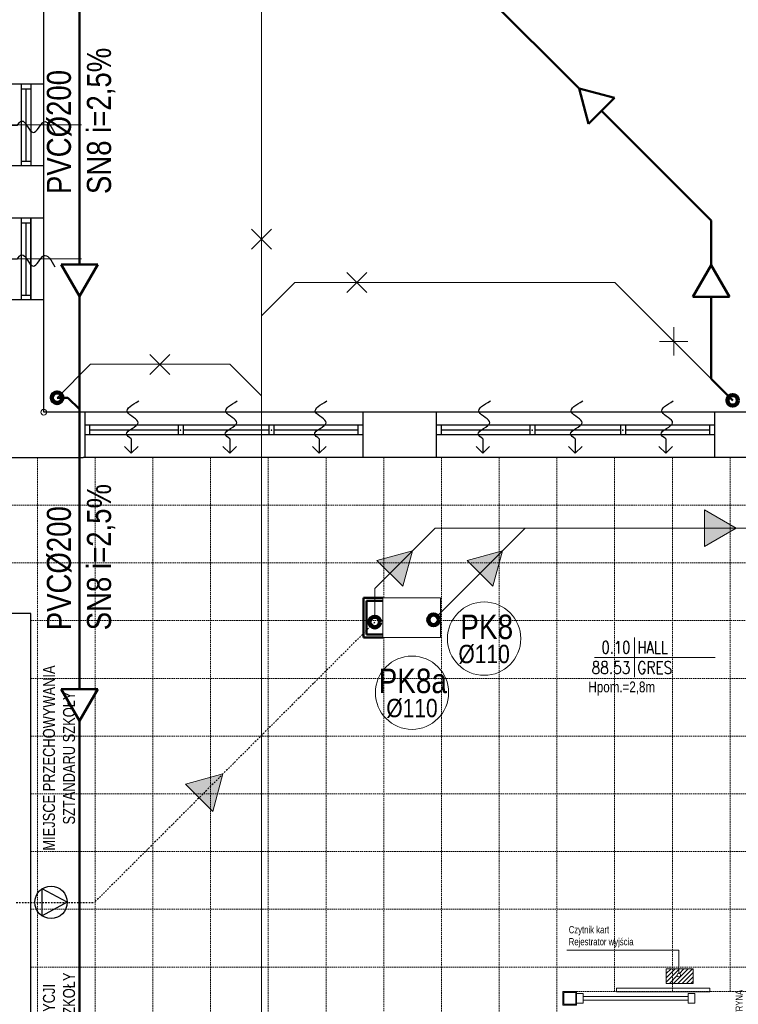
# Model space of a CAD drawing. Header units: millimetres. Extents: x -523 to 1404227, y -783705 to 1038705.
# Tile 97 of 256: x 438934 to 446405, y 124153 to 134384. Entities that reach past the tile are written whole.
import ezdxf
from ezdxf.enums import TextEntityAlignment as Align

# ---------------------------------------------------------------- set-up
doc = ezdxf.new("R2010")
doc.units = ezdxf.units.MM
for name, pattern in [('DASHDOT', [1, 0.5, -0.25, 0, -0.25]), ('DASHEDX2', [1.5, 1, -0.5]), ('DIVIDEX2', [2.5, 1, -0.5, 0, -0.5, 0, -0.5])]:
    doc.linetypes.add(name, pattern=pattern)
for name, color, linetype, lineweight in [('2. Obrys', 7, 'Continuous', 30), ('BA_KS_ist.', 34, 'Continuous', 13), ('BA_met', 7, 'Continuous', 18), ('Cienka', 7, 'Continuous', 18), ('mm_klima_PROJ', 86, 'Continuous', 35), ('MM_KS', 14, 'Continuous', 50), ('MM_KS_OPISY', 7, 'Continuous', 9), ('mm_SKROPLINY', 3, 'DASHDOT', 30), ('mm_sprężone', 7, 'Continuous', 50), ('mm_Wentylacja', 5, 'Continuous', 50), ('mm_wentylacja_bloki', 7, 'Continuous', 18), ('PG_PRZERYWANE_ŚREDNIE', 1, 'DASHEDX2', 18), ('PG_WIDOKOWE_CIENKIE', 7, 'Continuous', 18), ('PG_WYPOSAŻENIE', 1, 'Continuous', 18), ('Przekrojowa', 60, 'Continuous', 18)]:
    doc.layers.add(name, color=color, linetype=linetype, lineweight=lineweight)
doc.styles.add('BIKTC', font='bikromsw.shx', dxfattribs={"width": 0.8})
doc.styles.add('BIKWYM', font='BIKROMSW.SHX', dxfattribs={"width": 0.8})
doc.styles.add('ROMANS', font='romans', dxfattribs={"width": 0.7})
doc.styles.get("Standard").update_dxf_attribs({"font": 'arial.ttf'})

# ---------------------------------------------------------------- blocks, each defined once
blk = doc.blocks.new('A$C5416600d')
at = {"lineweight": 20}
for points in [[(0, 14), (14, 14), (14, 0), (0, 0)], [(0.8, 13.2), (13.2, 13.2), (13.2, 0.8), (0.8, 0.8)]]:
    blk.add_lwpolyline(points, close=True, dxfattribs=at)
blk = doc.blocks.new('bikmet')
blk.add_line((0, 1.65), (0, -1.65))
at = {"style": 'ROMANS', "width": 0.8}
blk.add_attdef('NRPOM', text='', height=1, dxfattribs=at).set_placement((-0.333, 0.333), align=Align.RIGHT)
blk.add_attdef('NWAPOM', (0.25, 0.333), '', height=1, dxfattribs=at)
blk.add_attdef('RAREA', text='', height=1.042, dxfattribs=at).set_placement((-0.333, -0.333), align=Align.TOP_RIGHT)
blk.add_attdef('PODLOGA', text='', height=1.042, dxfattribs=at).set_placement((0.25, -0.333), align=Align.TOP_LEFT)
blk = doc.blocks.new('podciecie')
at = {"layer": 'mm_Wentylacja', "color": 142, "lineweight": 30}
for p, q in [((23288, -37575.5), (23288, -37590.5)), ((23288, -37590.5), (23280.9, -37583.4)), ((23288, -37590.5), (23295.1, -37583.4))]:
    blk.add_line(p, q, dxfattribs=at)
blk.add_spline([(23288, -37575.5), (23283.2, -37570.7), (23295.2, -37558.8), (23284.2, -37547.8), (23295.8, -37536.2)], degree=3, dxfattribs=at)
blk = doc.blocks.new('A$C6810ecfa')
at = {"layer": 'BA_KS_ist.', "color": 18, "linetype": 'Continuous', "lineweight": 20, "ltscale": 25}
for centre in [(-1546.6, 816), (-844.3, 813.3), (-1216.4, 582.9), (-1155.3, 585.3)]:
    blk.add_circle(centre, 5.5, dxfattribs=at)
blk = doc.blocks.new('A$C31e338d0')
at = {"layer": 'PG_WYPOSAŻENIE'}
h = blk.add_hatch(dxfattribs=at)
h.set_pattern_fill('ANSI31', color=251, scale=10)
h.set_pattern_definition([(45, (-151815.126, 350132.616), (-22.4506403, 22.4506403), [])])
h.paths.add_polyline_path([(370395, 5651), (370395, 5604, -0.414214), (370414, 5585, -1), (370377, 5585, -0.414214), (370395, 5604), (370395, 5651), (370328, 5651), (370328, 5499), (370545, 5499), (370545, 5651)])
h.paths.add_polyline_path([(370328, 5651), (370265, 5651), (370265, 5499), (370328, 5499)])
for p, q in [((363793, 11434), (363793, 18429)), ((363793, 14844), (363323, 14844)), ((363558, 14844), (363558, 13994)), ((363658, 14844), (363658, 13994)), ((363658, 14839), (363658, 13999)), ((363558, 14794), (363658, 14794)), ((363608, 14794), (363608, 14044)), ((363558, 14044), (363658, 14044)), ((363793, 13994), (363323, 13994)), ((363793, 13452), (363323, 13452)), ((363558, 13452), (363558, 12602)), ((363658, 13452), (363658, 12602)), ((363658, 12609), (363658, 13444)), ((363558, 13402), (363658, 13402)), ((363608, 13402), (363608, 12652)), ((363793, 12602), (363323, 12602)), ((363558, 12652), (363658, 12652)), ((371133, 11434), (363793, 11434)), ((364223, 10964), (364223, 11434)), ((367113, 10964), (367113, 11434)), ((367878, 10964), (367878, 11434)), ((370768, 10964), (370768, 11434)), ((367113, 11299), (364223, 11299)), ((364273, 11199), (364273, 11299)), ((365192, 11299), (365192, 11199)), ((365242, 11299), (365242, 11199)), ((366135, 11299), (366135, 11199)), ((366185, 11299), (366185, 11199)), ((367063, 11199), (367063, 11299)), ((370768, 11299), (367878, 11299)), ((367928, 11199), (367928, 11299)), ((368847, 11299), (368847, 11199)), ((368897, 11299), (368897, 11199)), ((369790, 11299), (369790, 11199)), ((369840, 11299), (369840, 11199)), ((370718, 11199), (370718, 11299)), ((367113, 11199), (364223, 11199)), ((365192, 11249), (364273, 11249)), ((366135, 11249), (365242, 11249)), ((366135, 11249), (365242, 11249)), ((367063, 11249), (366185, 11249)), ((370768, 11199), (367878, 11199)), ((368847, 11249), (367928, 11249)), ((369790, 11249), (368897, 11249)), ((369790, 11249), (368897, 11249)), ((370718, 11249), (369840, 11249)), ((363323, 10964), (364203, 10964)), ((371663, 10964), (364203, 10964)), ((363658, 9344), (363373, 9344)), ((363658, 3029), (363658, 9344))]:
    blk.add_line(p, q)
at = {"lineweight": 20}
for p, q in [((364187, 14419), (363118, 14419)), ((364187, 13027), (363118, 13027)), ((367318, 9094), (367318, 9504)), ((367318, 9504), (367918, 9504)), ((367918, 9094), (367918, 9504)), ((367318, 9094), (367918, 9094)), ((369747, 5450), (370717, 5450)), ((369747, 5410), (369747, 5450)), ((370717, 5410), (370717, 5450)), ((369331, 5394), (369401, 5394)), ((369331, 5394), (369401, 5394)), ((369401, 5394), (369401, 5294)), ((369401, 5364), (370491, 5364)), ((369401, 5324), (370491, 5324)), ((369747, 5410), (370717, 5410)), ((370491, 5394), (370561, 5394)), ((370491, 5394), (370491, 5294)), ((370561, 5394), (370561, 5294)), ((369331, 5294), (369401, 5294)), ((370491, 5294), (370561, 5294))]:
    blk.add_line(p, q, dxfattribs=at)
for p in [(365217, 11249), (365217, 11249), (365217, 11249), (366160, 11249), (366160, 11249), (366160, 11249), (368872, 11249), (368872, 11249), (368872, 11249), (369815, 11249), (369815, 11249), (369815, 11249)]:
    blk.add_point(p)
at = {"layer": 'BA_met', "color": 18}
blk.add_line((369519, 8887), (370774, 8887), dxfattribs=at)
at = {"layer": 'PG_PRZERYWANE_ŚREDNIE', "color": 251, "lineweight": 15, "ltscale": 15}
for p, q in [((363728, 10964), (363728, 3164)), ((364328, 10964), (364328, 3164)), ((364928, 10964), (364928, 3164)), ((365528, 10964), (365528, 3164)), ((366128, 10964), (366128, 3164)), ((366728, 10964), (366728, 3164)), ((367328, 10964), (367328, 9504)), ((367928, 10964), (367928, 3244)), ((368528, 10964), (368528, 3244)), ((369128, 10964), (369128, 3244)), ((369728, 10964), (369728, 5414)), ((370328, 10964), (370328, 5414)), ((370928, 10964), (370928, 5414)), ((361778, 10469), (373268, 10469)), ((361778, 9869), (373268, 9869)), ((363658, 9269), (367318, 9269)), ((367918, 9269), (373153, 9269)), ((367328, 9094), (367328, 3404)), ((363658, 8669), (375423, 8669)), ((363658, 8069), (375423, 8069)), ((363658, 7469), (375423, 7469)), ((363658, 6869), (375423, 6869)), ((363658, 6269), (375423, 6269)), ((363658, 5669), (375423, 5669)), ((369331, 5414), (373591, 5414))]:
    blk.add_line(p, q, dxfattribs=at)
at = {"layer": 'PG_WIDOKOWE_CIENKIE', "color": 18, "lineweight": 50}
for p, q in [((367118, 9094), (367118, 9504)), ((367318, 9504), (367118, 9504)), ((367148, 9124), (367148, 9474)), ((367318, 9474), (367148, 9474)), ((367318, 9124), (367148, 9124)), ((367318, 9094), (367118, 9094))]:
    blk.add_line(p, q, dxfattribs=at)
at = {"layer": 'PG_WYPOSAŻENIE', "color": 251}
for p, q in [((369232, 5845), (370395, 5845)), ((370395, 5845), (370395, 5604)), ((370265, 5651), (370265, 5499)), ((370545, 5651), (370265, 5651)), ((370545, 5499), (370545, 5651)), ((370265, 5499), (370545, 5499))]:
    blk.add_line(p, q, dxfattribs=at)
blk.add_lwpolyline([(370265, 5651), (370545, 5651), (370545, 5499), (370265, 5499)], close=True, dxfattribs=at)
blk.add_circle((370395, 5585), 18.5, dxfattribs=at)
at = {"lineweight": 20, "xscale": 10, "yscale": 10, "zscale": 10}
blk.add_blockref('A$C5416600d', (369191, 5274), dxfattribs=at)
at = {"layer": 'BA_met', "color": 18, "xscale": 125, "yscale": 125, "zscale": 125}
blk.add_blockref('bikmet', (369933, 8887), dxfattribs=at).add_auto_attribs({'NRPOM': '0.10', 'NWAPOM': 'HALL', 'RAREA': '88.53', 'PODLOGA': 'GRES'})
at = {"layer": 'mm_Wentylacja', "color": 2, "lineweight": 30, "xscale": 10, "yscale": 10, "zscale": 10, "rotation": 270}
for p in [(739272, 247292), (739272, 245903)]:
    blk.add_blockref('podciecie', p, dxfattribs=at)
at = {"layer": 'mm_Wentylacja', "color": 2, "lineweight": 30, "xscale": 10, "yscale": 10, "zscale": 10}
for p in [(131823, 386913), (132848, 386913), (133778, 386913), (135478, 386913), (136438, 386913), (137379, 386913)]:
    blk.add_blockref('podciecie', p, dxfattribs=at)
at = {"layer": 'Przekrojowa', "xscale": 10, "yscale": 10, "zscale": 10}
blk.add_blockref('A$C6810ecfa', (379398, 3424), dxfattribs=at)
at = {"layer": 'Cienka', "color": 7, "lineweight": 0, "char_height": 125, "attachment_point": 5, "rotation": 90, "style": 'BIKWYM'}
for s, insert in [('\\A1;MIEJSCE PRZECHOWYWANIA \\PSZTANDARU SZKOŁY', (363953, 7841)), ('\\A1;MIEJSCE TRADYCJI\\PKOMENDANTA SZKOŁY', (363953, 4858))]:
    blk.add_mtext(s, dxfattribs=dict(at, insert=insert))
at = {"layer": 'PG_WYPOSAŻENIE', "color": 18, "attachment_point": 1, "style": 'BIKTC'}
for s, width, gutter_width, insert, char_height, rotation in [('Hpom.=2,8m', 9760.19, 750, (369456, 8636), 112.5, 360), ('Czytnik kart\\PRejestrator wyjścia', 6506.8, 500, (369251, 6095), 75, 360), ('{\\W2.48907; }WITRYNA\\P{\\W1.436438; }Z DRZWIAMI\\P{\\W0.636438; }ROZSUWANYMI', 706.37, 500, (370985, 4993), 75, 90)]:
    blk.add_mtext_dynamic_manual_height_columns(s, width=width, gutter_width=gutter_width, heights=[0], dxfattribs=dict(at, insert=insert, char_height=char_height, rotation=rotation))
blk = doc.blocks.new('ksstrz')
at = {"layer": 'mm_sprężone', "linetype": 'DIVIDEX2', "lineweight": 30}
h = blk.add_hatch(color=256, dxfattribs=at)
h.dxf.hatch_style = 1
h.paths.add_polyline_path([(28045.5, -44864.49), (28060.5, -44838.51), (28030.5, -44838.51)])
at = {"layer": 'mm_wentylacja_bloki'}
for p, q in [((28030.5, -44838.51), (28045.5, -44864.49)), ((28060.5, -44838.51), (28030.5, -44838.51)), ((28045.5, -44864.49), (28060.5, -44838.51))]:
    blk.add_line(p, q, dxfattribs=at)
blk = doc.blocks.new('skrop')
at = {"layer": 'mm_SKROPLINY', "color": 0, "linetype": 'ByBlock', "lineweight": 30}
for p, q in [((-807.06, -12100.94), (-799.34, -12096.74)), ((-799.34, -12096.74), (-799.34, -12105.14)), ((-807.06, -12100.94), (-799.34, -12105.14))]:
    blk.add_line(p, q, dxfattribs=at)
blk.add_circle((-802.06, -12100.94), 5, dxfattribs=at)

msp = doc.modelspace()

# ---------------------------------------------------------------- linework, layer by layer
at = {"layer": 'BA_KS_ist.', "linetype": 'Continuous', "ltscale": 25}
for p, q in [((442625.49, 128473.73), (443251.81, 129100.05)), ((444187.93, 129100.05), (443251.81, 129100.05)), ((443275.42, 128187.54), (444187.93, 129100.05)), ((444187.93, 129100.05), (447257.82, 129100.05)), ((442625.49, 128180.11), (442625.49, 128473.73))]:
    msp.add_line(p, q, dxfattribs=at)
at = {"layer": 'BA_KS_ist.', "color": 1, "linetype": 'Continuous', "lineweight": 140, "ltscale": 25}
for centre in [(439323.46, 130456.25), (446345.87, 130428.69)]:
    msp.add_circle(centre, 55, dxfattribs=at)
at = {"layer": 'BA_KS_ist.', "color": 51, "linetype": 'Continuous', "lineweight": 140, "ltscale": 25}
for centre in [(443236.53, 128148.65), (442625.49, 128125.11)]:
    msp.add_circle(centre, 55, dxfattribs=at)
at = {"layer": 'MM_KS'}
for p, q in [((439557.02, 135314.1), (439557.02, 131840.23)), ((443601.58, 134817.3), (444748.64, 133670.24)), ((444748.64, 133670.24), (445116.65, 133571.63)), ((444847.25, 133302.23), (444748.64, 133670.24)), ((445116.65, 133571.63), (444847.25, 133302.23)), ((444981.95, 133436.93), (446121.44, 132297.43)), ((446121.44, 131834.46), (446121.44, 132297.43)), ((439747.52, 131840.23), (439366.52, 131840.23)), ((439366.52, 131840.23), (439557.02, 131510.28)), ((439557.02, 131510.28), (439747.52, 131840.23)), ((446121.44, 131834.46), (445930.94, 131504.51)), ((446311.94, 131504.51), (446121.44, 131834.46)), ((439557.02, 131510.28), (439557.02, 127428.82)), ((445930.94, 131504.51), (446311.94, 131504.51)), ((446121.44, 130653.12), (446121.44, 131504.51)), ((446121.44, 130653.12), (446345.87, 130428.69)), ((439323.46, 130456.25), (439436.38, 130456.25)), ((439436.38, 130456.25), (439557.02, 130335.6)), ((439747.52, 127428.82), (439366.52, 127428.82)), ((439366.52, 127428.82), (439557.02, 127098.86)), ((439557.02, 127098.86), (439747.52, 127428.82)), ((439557.02, 127098.86), (439557.02, 123799.77))]:
    msp.add_line(p, q, dxfattribs=at)
at = {"layer": 'MM_KS_OPISY'}
for centre in [(443762.02, 127952.61), (443012.65, 127391.2)]:
    msp.add_circle(centre, 381, dxfattribs=at)
at = {"layer": 'mm_SKROPLINY', "ltscale": 30}
for p in [(442625.49, 128125.11), (438899.2, 125212.85)]:
    msp.add_line(p, (439713.23, 125212.85), dxfattribs=at)
at = {"layer": 'Przekrojowa'}
for p, q in [((441446.86, 135505.1), (441446.86, 119732.24)), ((441794.71, 131653.65), (441446.86, 131305.79)), ((441794.71, 131653.65), (445120.92, 131653.65)), ((445120.92, 131653.65), (446345.87, 130428.69)), ((439671.31, 130804.1), (439323.46, 130456.25)), ((439671.31, 130804.1), (441120, 130804.1)), ((441120, 130804.1), (441446.86, 130477.25))]:
    msp.add_line(p, q, dxfattribs=at)
at = {"layer": 'Przekrojowa', "color": 1}
for p, q in [((441342.99, 132001.12), (441550.72, 132208.85)), ((441550.72, 132001.12), (441342.99, 132208.85)), ((442336.32, 131549.78), (442544.06, 131757.51)), ((442544.06, 131549.78), (442336.32, 131757.51)), ((445733.39, 130894.28), (445733.39, 131188.06)), ((445880.28, 131041.17), (445586.5, 131041.17)), ((440287.34, 130695.78), (440495.08, 130903.52)), ((440495.08, 130695.78), (440287.34, 130903.52))]:
    msp.add_line(p, q, dxfattribs=at)
at = {"layer": 'Przekrojowa'}
msp.add_circle((439184.2, 130305.79), 30, dxfattribs=at)

# ---------------------------------------------------------------- block references
at = {"layer": '2. Obrys'}
msp.add_blockref('A$C31e338d0', (75390.84, 118871.37), dxfattribs=at)
at = {"layer": 'mm_klima_PROJ', "lineweight": 30, "xscale": 33.75, "yscale": 33.75, "zscale": 33.75, "rotation": 180}
msp.add_blockref('skrop', (412190.64, -283193.82), dxfattribs=at)
at = {"layer": 'mm_sprężone', "color": 2, "linetype": 'DIVIDEX2', "lineweight": 30}
for p, xscale, yscale, zscale, rotation in [((1039400.08, -186063.64), 12.70000000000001, 12.70000000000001, 12.70000000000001, 210.0000000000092), ((1085198.36, 325337.83), 12.70000000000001, 12.70000000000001, 12.70000000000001, 255.0000000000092), ((1086134.48, 325337.83), 12.70000000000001, 12.70000000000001, 12.70000000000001, 255.0000000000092), ((280494.53, -569447.26), 13.5, 13.5, 13.5, 135.0000000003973)]:
    msp.add_blockref('ksstrz', p, dxfattribs=dict(at, xscale=xscale, yscale=yscale, zscale=zscale, rotation=rotation))

# ---------------------------------------------------------------- texts
at = {"layer": 'MM_KS_OPISY', "char_height": 250, "attachment_point": 1, "rotation": 90}
for insert in [(439217.14, 132572.37), (439217.14, 128039.8)]:
    msp.add_mtext_dynamic_manual_height_columns('{\\fArial Narrow|b0|i0|c238|p34;PVC%%C200\\PSN8 i=2,5%}', width=1695.9543, gutter_width=10, heights=[0], dxfattribs=dict(at, insert=insert))
at = {"layer": 'MM_KS_OPISY'}
for s, width, insert, char_height, attachment_point in [('{\\fArial Narrow|b0|i0|c238|p34;PK8}', 254, (443513.98, 128202.45), 254, 1), ('{\\fArial Narrow|b0|i0|c238|p34;%%C110}', 5.0334, (443495.42, 127888.54), 190.5, 1), ('{\\fArial Narrow|b0|i0|c238|p34;PK8a}', 254, (443376.41, 127641.04), 254, 3), ('{\\fArial Narrow|b0|i0|c238|p34;%%C110}', 5.0334, (443279.25, 127327.13), 190.5, 3)]:
    msp.add_mtext_dynamic_manual_height_columns(s, width=width, gutter_width=10, heights=[0], dxfattribs=dict(at, insert=insert, char_height=char_height, attachment_point=attachment_point))

doc.saveas('drawing.dxf')
